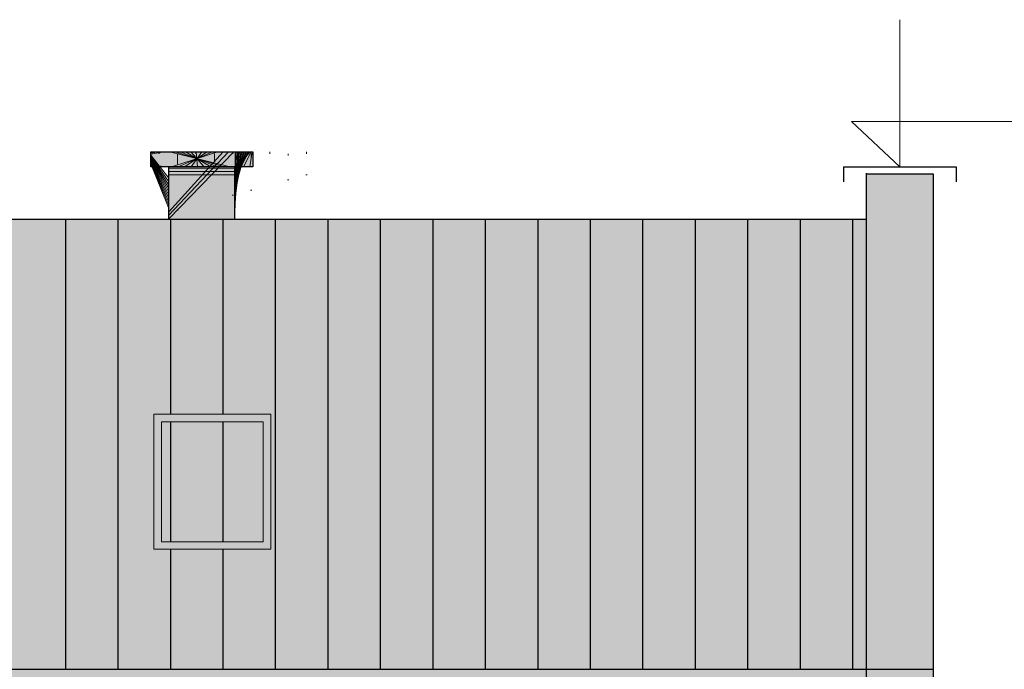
# Model space of a CAD drawing. Header units: millimetres. Extents: x 6197 to 108098, y 4257 to 29730.
# Tile 12 of 148: x 10426 to 11082, y 11977 to 12410. Entities that reach past the tile are written whole.
import ezdxf

# ---------------------------------------------------------------- set-up
doc = ezdxf.new("R2010")
doc.units = ezdxf.units.MM
doc.layers.add('&_opisy_100', color=51, linetype='Continuous', lineweight=20)
doc.styles.add('Romans', font='romans.shx', dxfattribs={"width": 0.75})
doc.styles.get("Standard").update_dxf_attribs({"font": 'arial.ttf'})

msp = doc.modelspace()

# ---------------------------------------------------------------- hatches: boundary and pattern name
at = {"lineweight": 20}
h = msp.add_hatch(color=1, dxfattribs=at)
h.set_gradient(color1=(205, 96, 50), color2=(205, 96, 50))
h.paths.add_polyline_path([(10525.18705400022, 12311.97812734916), (10525.18705400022, 12276.97812734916), (10569.18705400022, 12276.97812734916), (10569.18705400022, 12311.97812734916)])
h.paths.add_polyline_path([(10513.18705400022, 12321.97812734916), (10513.18705400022, 12311.97812734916), (10581.18705400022, 12311.97812734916), (10581.18705400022, 12321.97812722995), (10569.18705400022, 12321.97812722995)])
at = {"lineweight": 20, "true_color": 0x494851}
h = msp.add_hatch(dxfattribs=at)
h.set_pattern_fill('AR-BRSTD', color=251, scale=0.121, style=0)
h.set_pattern_definition([(0, (-1177847411.119674, -935720779.4263076), (0, 8.1967578), []), (90, (-1177847411.119674, -935720779.4263076), (-12.2936, 8.1967578), [8.1967578, -8.1967578])])
h.paths.add_polyline_path([(10569.18705400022, 12311.97812734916), (10525.18705400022, 12311.97812734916), (10525.18705400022, 12276.97812734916), (10569.18705400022, 12276.97812734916)])
h.paths.add_polyline_path([(10581.18705400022, 12321.97812722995), (10569.18705400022, 12321.97812722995), (10513.18705400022, 12321.97812734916), (10513.18705400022, 12311.97812734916), (10581.18705400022, 12311.97812734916)])
h = msp.add_hatch(color=256)
h.set_gradient(color1=(73, 72, 81), color2=(73, 72, 81))
h.paths.add_polyline_path([(7350.187054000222, 12306.97812734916), (7305.187054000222, 12306.97812734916), (7305.187054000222, 11976.97812734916), (7350.187054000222, 11976.97812734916)])
h.paths.add_polyline_path([(7385.187054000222, 12276.97812734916), (7350.187054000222, 12276.97812734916), (7350.187054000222, 11976.97812734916), (7385.187054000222, 11976.97812734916)])
h.paths.add_polyline_path([(7420.187054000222, 12276.97812734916), (7385.187054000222, 12276.97812734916), (7385.187054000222, 11976.97812734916), (7420.187054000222, 11976.97812734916)])
h.paths.add_polyline_path([(7455.187054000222, 12276.97812734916), (7420.187054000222, 12276.97812734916), (7420.187054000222, 11976.97812734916), (7455.187054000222, 11976.97812734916)])
h.paths.add_polyline_path([(7525.187054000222, 12276.97812734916), (7490.187054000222, 12276.97812734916), (7490.187054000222, 11976.97812734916), (7525.187054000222, 11976.97812734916)])
h.paths.add_polyline_path([(7490.187054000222, 12276.97812734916), (7455.187054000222, 12276.97812734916), (7455.187054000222, 11976.97812734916), (7490.187054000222, 11976.97812734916)])
h.paths.add_polyline_path([(7560.187054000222, 12276.97812734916), (7525.187054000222, 12276.97812734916), (7525.187054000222, 11976.97812734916), (7560.187054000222, 11976.97812734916)])
h.paths.add_polyline_path([(7595.187054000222, 12276.97812734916), (7560.187054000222, 12276.97812734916), (7560.187054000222, 11976.97812734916), (7595.187054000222, 11976.97812734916)])
h.paths.add_polyline_path([(7630.187054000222, 12276.97812734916), (7595.187054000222, 12276.97812734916), (7595.187054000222, 11976.97812734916), (7630.187054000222, 11976.97812734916)])
h.paths.add_polyline_path([(7665.187054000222, 12276.97812734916), (7630.187054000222, 12276.97812734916), (7630.187054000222, 11976.97812734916), (7665.187054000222, 11976.97812746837)])
h.paths.add_polyline_path([(7700.187054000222, 12276.97812734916), (7665.187054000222, 12276.97812734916), (7665.187054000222, 11976.97812746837), (7700.187054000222, 11976.97812746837)])
h.paths.add_polyline_path([(7735.187054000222, 12276.97812734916), (7700.187054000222, 12276.97812734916), (7700.187054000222, 11976.97812746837), (7735.187054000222, 11976.97812746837)])
h.paths.add_polyline_path([(7770.187054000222, 12276.97812734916), (7735.187054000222, 12276.97812734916), (7735.187054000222, 11976.97812746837), (7770.187054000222, 11976.97812746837)])
h.paths.add_polyline_path([(7805.187054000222, 12276.97812734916), (7770.187054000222, 12276.97812734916), (7770.187054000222, 11976.97812746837), (7805.187054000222, 11976.97812746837)])
h.paths.add_polyline_path([(7840.187054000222, 12276.97812734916), (7805.187054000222, 12276.97812734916), (7805.187054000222, 11976.97812746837), (7840.187054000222, 11976.97812746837)])
h.paths.add_polyline_path([(7875.187054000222, 12276.97812734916), (7840.187054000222, 12276.97812734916), (7840.187054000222, 11976.97812746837), (7875.187054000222, 11976.97812746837)])
h.paths.add_polyline_path([(7910.187054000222, 12276.97812734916), (7875.187054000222, 12276.97812734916), (7875.187054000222, 11976.97812746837), (7910.187054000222, 11976.97812746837)])
h.paths.add_polyline_path([(7945.187054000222, 12276.97812734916), (7910.187054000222, 12276.97812734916), (7910.187054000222, 11976.97812746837), (7945.187054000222, 11976.97812746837)])
h.paths.add_polyline_path([(7980.187054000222, 12276.97812734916), (7945.187054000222, 12276.97812734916), (7945.187054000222, 11976.97812746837), (7980.187054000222, 11976.97812746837)])
h.paths.add_polyline_path([(8015.187054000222, 12276.97812734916), (7980.187054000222, 12276.97812734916), (7980.187054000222, 11976.97812746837), (8015.187054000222, 11976.97812746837)])
h.paths.add_polyline_path([(8050.187054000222, 12276.97812734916), (8015.187054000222, 12276.97812734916), (8015.187054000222, 12081.97812734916), (8050.18705423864, 12081.97812734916)], flags=17)
h.paths.add_polyline_path([(8085.187054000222, 12276.97812734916), (8050.187054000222, 12276.97812734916), (8050.18705423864, 12081.97812734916), (8085.18705423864, 12081.97812734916)], flags=17)
h.paths.add_polyline_path([(8120.187054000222, 12276.97812734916), (8085.187054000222, 12276.97812734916), (8085.18705423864, 12081.97812734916), (8120.18705423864, 12081.97812734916)], flags=17)
h.paths.add_polyline_path([(8155.187054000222, 12276.97812734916), (8120.187054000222, 12276.97812734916), (8120.18705423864, 12081.97812734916), (8155.18705423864, 12081.97812734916)], flags=17)
h.paths.add_polyline_path([(8190.187054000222, 12276.97812734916), (8155.187054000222, 12276.97812734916), (8155.18705423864, 12081.97812734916), (8190.18705423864, 12081.97812734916)], flags=17)
h.paths.add_polyline_path([(8225.187054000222, 12276.97812734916), (8190.187054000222, 12276.97812734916), (8190.18705423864, 12081.97812734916), (8225.18705423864, 12081.97812734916)], flags=17)
h.paths.add_polyline_path([(8260.187054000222, 12276.97812734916), (8225.187054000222, 12276.97812734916), (8225.18705423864, 12081.97812734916), (8260.18705423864, 12081.97812734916)], flags=17)
h.paths.add_polyline_path([(8295.187054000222, 12276.97812734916), (8260.187054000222, 12276.97812734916), (8260.18705423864, 12081.97812734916), (8295.18705423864, 12081.97812734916)], flags=17)
h.paths.add_polyline_path([(8330.187054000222, 12276.97812734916), (8295.187054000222, 12276.97812734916), (8295.18705423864, 12081.97812734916), (8330.18705423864, 12081.97812734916)], flags=17)
h.paths.add_polyline_path([(8365.187054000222, 12276.97812734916), (8330.187054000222, 12276.97812734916), (8330.18705423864, 12081.97812734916), (8365.18705423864, 12081.97812734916)], flags=17)
h.paths.add_polyline_path([(8400.187054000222, 12276.97812734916), (8365.187054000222, 12276.97812734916), (8365.18705423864, 12081.97812734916), (8400.18705423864, 12081.97812734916)], flags=17)
h.paths.add_polyline_path([(8435.187054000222, 12276.97812734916), (8400.187054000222, 12276.97812734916), (8400.18705423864, 12081.97812734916), (8435.18705423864, 12081.97812734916)], flags=17)
h.paths.add_polyline_path([(8470.187054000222, 12276.97812734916), (8435.187054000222, 12276.97812734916), (8435.18705423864, 12081.97812734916), (8470.187054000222, 12081.97812734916)], flags=17)
h.paths.add_polyline_path([(8505.187054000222, 12276.97812734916), (8470.187054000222, 12276.97812734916), (8470.187054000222, 12081.97812734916), (8015.187054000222, 12081.97812734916), (8015.187054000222, 11976.97812746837), (8020.187054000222, 11976.97812746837), (8020.187054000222, 12076.97812734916), (8470.187054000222, 12076.97812734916), (8470.187054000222, 11976.97812746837), (8505.187054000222, 11976.97812746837)])
h.paths.add_polyline_path([(8540.187054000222, 12276.87434111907), (8505.187054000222, 12276.87434111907), (8505.187054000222, 11976.97812746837), (8540.187054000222, 11976.97812746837)])
h.paths.add_polyline_path([(8575.187054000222, 12276.97812734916), (8540.187054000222, 12277.02377890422), (8540.187054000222, 11976.97812746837), (8575.187054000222, 11976.97812746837)])
h.paths.add_polyline_path([(8610.181326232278, 12276.97370671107), (8575.187054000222, 12276.97812734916), (8575.187054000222, 11976.97812746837), (8610.187054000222, 11976.97812746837)])
h.paths.add_polyline_path([(8645.187054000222, 12276.97812734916), (8610.204533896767, 12277.00032996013), (8610.187054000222, 11976.97812746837), (8645.187054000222, 11976.97812746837)])
h.paths.add_polyline_path([(8680.187054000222, 12276.97812734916), (8645.187054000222, 12276.97812734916), (8645.187054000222, 11976.97812746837), (8680.187054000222, 11976.97812746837)])
h.paths.add_polyline_path([(8715.187054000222, 12276.97812734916), (8680.187054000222, 12276.97812734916), (8680.187054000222, 11976.97812746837), (8715.187054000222, 11976.97812746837)])
h.paths.add_polyline_path([(8750.187054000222, 12276.97812734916), (8715.187054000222, 12276.97812734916), (8715.187054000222, 11976.97812746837), (8750.187054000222, 11976.97812746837)])
h.paths.add_polyline_path([(8785.187054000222, 12276.97812734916), (8750.187054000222, 12276.97812734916), (8750.187054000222, 11976.97812746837), (8785.187054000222, 11976.97812746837)])
h.paths.add_polyline_path([(8820.187054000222, 12276.97812734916), (8785.187054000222, 12276.97812734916), (8785.187054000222, 11976.97812746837), (8820.187054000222, 11976.97812746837)])
h.paths.add_polyline_path([(8855.187054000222, 12276.97812734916), (8820.187054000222, 12276.97812734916), (8820.187054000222, 11976.97812746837), (8855.187054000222, 11976.97812746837)])
h.paths.add_polyline_path([(8890.187054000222, 12276.97812734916), (8855.187054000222, 12276.97812734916), (8855.187054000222, 11976.97812746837), (8890.187054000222, 11976.97812746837)])
h.paths.add_polyline_path([(8925.187054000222, 12276.97812734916), (8890.187054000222, 12276.97812734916), (8890.187054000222, 11976.97812746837), (8925.187054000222, 11976.97812746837)])
h.paths.add_polyline_path([(8960.187054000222, 12276.97812734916), (8925.187054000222, 12276.97812734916), (8925.187054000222, 11976.97812746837), (8960.187054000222, 11976.97812746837)])
h.paths.add_polyline_path([(8995.187054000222, 12276.97812734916), (8960.187054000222, 12276.97812734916), (8960.187054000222, 11976.97812746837), (8995.187054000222, 11976.97812746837)])
h.paths.add_polyline_path([(9030.187054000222, 12276.97812734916), (8995.187054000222, 12276.97812734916), (8995.187054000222, 11976.97812746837), (9030.187054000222, 11976.97812746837)])
h.paths.add_polyline_path([(9065.187054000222, 12276.97812734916), (9030.187054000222, 12276.97812734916), (9030.187054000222, 11976.97812746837), (9065.187054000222, 11976.97812746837)])
h.paths.add_polyline_path([(9106.187054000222, 12276.97812734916), (9065.187054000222, 12276.97812734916), (9065.187054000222, 11976.97812746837), (9106.187054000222, 11976.97812746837)])
h.paths.add_polyline_path([(9151.187054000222, 12306.97812734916), (9106.187054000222, 12306.97812734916), (9106.187054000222, 11976.97812746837), (9151.187054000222, 11976.97812746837)])
h.paths.add_polyline_path([(9196.187054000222, 12306.97812734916), (9151.187054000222, 12306.97812734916), (9151.187054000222, 12226.97812734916), (9151.187054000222, 11976.97812746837), (9196.187054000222, 11976.97812746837)])
h.paths.add_polyline_path([(9231.187054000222, 12276.97812722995), (9196.187054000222, 12276.97812722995), (9196.187054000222, 11976.97812746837), (9231.187054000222, 11976.97812746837)])
h.paths.add_polyline_path([(9266.187054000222, 12276.97812722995), (9231.187054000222, 12276.97812722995), (9231.187054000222, 11976.97812746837), (9266.187054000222, 11976.97812746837)])
h.paths.add_polyline_path([(9301.187054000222, 12276.97812722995), (9266.187054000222, 12276.97812722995), (9266.187054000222, 11976.97812746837), (9301.187054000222, 11976.97812746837)])
h.paths.add_polyline_path([(9336.187054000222, 12276.97812722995), (9301.187054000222, 12276.97812722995), (9301.187054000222, 11976.97812746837), (9336.187054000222, 11976.97812746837)])
h.paths.add_polyline_path([(9371.18705423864, 12276.97812722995), (9336.187054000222, 12276.97812722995), (9336.187054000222, 11976.97812746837), (9371.18705423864, 11976.97812746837)])
h.paths.add_polyline_path([(9406.18705423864, 12276.97812722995), (9371.18705423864, 12276.97812722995), (9371.18705423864, 11976.97812746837), (9406.18705423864, 11976.97812746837)])
h.paths.add_polyline_path([(9441.18705423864, 12276.97812722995), (9406.18705423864, 12276.97812722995), (9406.18705423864, 11976.97812746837), (9441.18705423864, 11976.97812746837)])
h.paths.add_polyline_path([(9476.18705423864, 12276.97812722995), (9441.18705423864, 12276.97812722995), (9441.18705423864, 11976.97812746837), (9476.18705423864, 11976.97812746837)])
h.paths.add_polyline_path([(9511.18705423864, 12276.97812722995), (9476.18705423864, 12276.97812722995), (9476.18705423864, 11976.97812746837), (9511.18705423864, 11976.97812746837)])
h.paths.add_polyline_path([(9546.18705423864, 12276.97812722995), (9511.18705423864, 12276.97812722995), (9511.18705423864, 11976.97812746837), (9546.18705423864, 11976.97812746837)])
h.paths.add_polyline_path([(9581.18705423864, 12276.97812722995), (9546.18705423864, 12276.97812722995), (9546.18705423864, 11976.97812746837), (9581.18705423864, 11976.97812746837)])
h.paths.add_polyline_path([(9616.18705423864, 12276.97812722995), (9581.18705423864, 12276.97812722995), (9581.18705423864, 11976.97812746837), (9616.18705423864, 11976.97812746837)])
h.paths.add_polyline_path([(9651.18705423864, 12276.97812722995), (9616.18705423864, 12276.97812722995), (9616.18705423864, 11976.97812746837), (9651.18705423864, 11976.97812746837)])
h.paths.add_polyline_path([(9686.18705423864, 12276.97812722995), (9651.18705423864, 12276.97812722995), (9651.18705423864, 11976.97812746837), (9686.18705423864, 11976.97812746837)])
h.paths.add_polyline_path([(9721.18705423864, 12276.97812722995), (9686.18705423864, 12276.97812722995), (9686.18705423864, 11976.97812746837), (9721.18705423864, 11976.97812746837)])
h.paths.add_polyline_path([(9756.18705423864, 12276.97812722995), (9721.18705423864, 12276.97812722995), (9721.18705423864, 11976.97812746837), (9756.18705423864, 11976.97812746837)])
h.paths.add_polyline_path([(9791.18705423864, 12276.97812722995), (9756.18705423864, 12276.97812722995), (9756.18705423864, 11976.97812746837), (9791.18705423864, 11976.97812746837)])
h.paths.add_polyline_path([(9826.18705423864, 12276.97812722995), (9791.18705423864, 12276.97812722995), (9791.18705423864, 11976.97812746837), (9826.18705423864, 11976.97812746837)])
h.paths.add_polyline_path([(9861.18705423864, 12276.97812722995), (9826.18705423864, 12276.97812722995), (9826.18705423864, 11976.97812746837), (9861.18705423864, 11976.97812746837)])
h.paths.add_polyline_path([(9896.18705423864, 12276.97812722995), (9861.18705423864, 12277.01540743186), (9861.18705423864, 12081.97812734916), (9896.18705423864, 12081.97812734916)])
h.paths.add_polyline_path([(9931.18705423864, 12276.97812722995), (9896.18705423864, 12276.97812722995), (9896.18705423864, 12081.97812734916), (9931.18705423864, 12081.97812734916)], flags=17)
h.paths.add_polyline_path([(9966.18705423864, 12276.97812722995), (9931.18705423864, 12276.97812722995), (9931.18705423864, 12081.97812734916), (9966.18705423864, 12081.97812734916)], flags=17)
h.paths.add_polyline_path([(10001.18705423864, 12276.97812722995), (9966.18705423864, 12276.97812722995), (9966.18705423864, 12081.97812734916), (10001.18705423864, 12081.97812734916)], flags=17)
h.paths.add_polyline_path([(10036.18705423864, 12276.97812722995), (10001.18705423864, 12276.97812722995), (10001.18705423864, 12081.97812734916), (10036.18705423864, 12081.97812734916)], flags=17)
h.paths.add_polyline_path([(10071.18705423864, 12276.97812722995), (10036.18705423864, 12276.97812722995), (10036.18705423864, 12081.97812734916), (10071.18705423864, 12081.97812734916)], flags=17)
h.paths.add_polyline_path([(10106.18705423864, 12276.97812734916), (10071.18705423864, 12276.97812722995), (10071.18705423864, 12081.97812734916), (10106.18705423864, 12081.97812734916)], flags=17)
h.paths.add_polyline_path([(10141.18705423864, 12276.97812734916), (10106.18705423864, 12276.97812734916), (10106.18705423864, 12081.97812734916), (10141.18705423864, 12081.97812734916)], flags=17)
h.paths.add_polyline_path([(10176.18705423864, 12276.97812734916), (10141.18705423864, 12276.97812734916), (10141.18705423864, 12081.97812734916), (10176.18705447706, 12081.97812734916)], flags=17)
h.paths.add_polyline_path([(10211.18705423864, 12276.97812711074), (10176.18705423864, 12276.97812734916), (10176.18705447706, 12081.97812734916), (10211.18705423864, 12081.97812734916)], flags=17)
h.paths.add_polyline_path([(10246.18705423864, 12276.97812711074), (10211.18705423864, 12276.97812711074), (10211.18705423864, 12081.97812734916), (10246.18705447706, 12081.97812734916)], flags=17)
h.paths.add_polyline_path([(10281.18705423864, 12276.97812711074), (10246.18705423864, 12276.97812711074), (10246.18705447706, 12081.97812734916), (10281.18705423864, 12081.97812734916)], flags=17)
h.paths.add_polyline_path([(10316.18705423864, 12276.97812711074), (10281.18705423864, 12276.97812711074), (10281.18705423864, 12081.97812734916), (10316.18705447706, 12081.97812734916)], flags=17)
h.paths.add_polyline_path([(10351.18705423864, 12276.97812734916), (10316.18705423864, 12276.97812711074), (10316.18705447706, 12081.97812734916), (9861.18705423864, 12081.97812734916), (9861.18705423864, 11976.97812746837), (9868.187054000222, 11976.97812746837), (9868.187054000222, 12076.97812734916), (10318.18705400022, 12076.97812734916), (10318.18705400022, 11976.97812746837), (10351.18705423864, 11976.97812746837)])
h.paths.add_polyline_path([(10386.18705423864, 12276.97812746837), (10351.18705423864, 12276.97812734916), (10351.18705423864, 11976.97812746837), (10386.18705423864, 11976.97812746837)])
h.paths.add_polyline_path([(10421.18705423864, 12276.97812746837), (10386.18705423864, 12276.97812746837), (10386.18705423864, 11976.97812746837), (10421.18705423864, 11976.97812746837)])
h.paths.add_polyline_path([(10456.18705423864, 12276.97812746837), (10421.18705423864, 12276.97812746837), (10421.18705423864, 11976.97812746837), (10456.18705423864, 11976.97812746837)])
h.paths.add_polyline_path([(10491.18705423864, 12276.97812746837), (10456.18705423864, 12276.97812746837), (10456.18705423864, 11976.97812746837), (10491.18705423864, 11976.97812746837)])
h.paths.add_polyline_path([(10526.18705423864, 12276.97812746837), (10491.18705423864, 12276.97812746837), (10491.18705423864, 11976.97812746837), (10526.18705423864, 11976.97812746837)])
h.paths.add_polyline_path([(10561.18705423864, 12276.97812746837), (10526.18705423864, 12276.97812746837), (10526.18705423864, 11976.97812746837), (10561.18705423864, 11976.97812746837)])
h.paths.add_polyline_path([(10596.18705423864, 12276.97812746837), (10561.18705423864, 12276.97812746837), (10561.18705423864, 11976.97812746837), (10596.18705423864, 11976.97812746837)])
h.paths.add_polyline_path([(10631.18705423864, 12276.97812746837), (10596.18705423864, 12276.97812746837), (10596.18705423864, 11976.97812746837), (10631.18705423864, 11976.97812746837)])
h.paths.add_polyline_path([(10666.18705423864, 12276.97812746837), (10631.18705423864, 12276.97812746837), (10631.18705423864, 11976.97812746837), (10666.18705423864, 11976.97812746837)])
h.paths.add_polyline_path([(10701.18705423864, 12276.97812746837), (10666.18705423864, 12276.97812746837), (10666.18705423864, 11976.97812746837), (10701.18705423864, 11976.97812734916)])
h.paths.add_polyline_path([(10736.18705423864, 12276.97812746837), (10701.18705423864, 12276.97812746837), (10701.18705423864, 11976.97812734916), (10736.18705423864, 11976.97812734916)])
h.paths.add_polyline_path([(10771.18705423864, 12276.97812746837), (10736.18705423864, 12276.97812746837), (10736.18705423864, 11976.97812734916), (10771.18705423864, 11976.97812734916)])
h.paths.add_polyline_path([(10806.18705447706, 12276.97812746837), (10771.18705423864, 12276.97812746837), (10771.18705423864, 11976.97812734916), (10806.18705447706, 11976.97812734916)])
h.paths.add_polyline_path([(10841.18705447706, 12276.97812746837), (10806.18705447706, 12276.97812746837), (10806.18705447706, 11976.97812734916), (10841.18705447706, 11976.97812734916)])
h.paths.add_polyline_path([(10876.18705447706, 12276.97812746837), (10841.18705447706, 12276.97812746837), (10841.18705447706, 11976.97812734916), (10876.18705447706, 11976.97812734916)])
h.paths.add_polyline_path([(10911.18705447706, 12276.97812746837), (10876.18705447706, 12276.97812746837), (10876.18705447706, 11976.97812734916), (10911.18705447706, 11976.97812734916)])
h.paths.add_polyline_path([(10981.18705447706, 12276.97812746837), (10946.18705447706, 12276.97812746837), (10946.18705447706, 11976.97812734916), (10981.18705447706, 11976.97812734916)])
h.paths.add_polyline_path([(10946.18705447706, 12276.97812746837), (10911.18705447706, 12276.97812746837), (10911.18705447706, 11976.97812734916), (10946.18705447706, 11976.97812734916)])
h.paths.add_polyline_path([(10990.18705400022, 12276.97812734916), (10981.18705447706, 12276.97812746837), (10981.18705447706, 11976.97812734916), (10990.18705400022, 11976.97812734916), (10990.18705400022, 11976.97812746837)])
h.paths.add_polyline_path([(11035.18705400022, 12306.97812734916), (10990.18705400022, 12306.97812734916), (10990.18705400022, 11976.97812734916), (11035.18705400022, 11976.97812734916)])
at = {"lineweight": 0}
h = msp.add_hatch(color=250, dxfattribs=at)
h.set_gradient(color1=(127, 223, 255), color2=(234, 234, 230), tint=1)
h.paths.add_polyline_path([(10520.18705400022, 12141.97812722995), (10520.18705400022, 12061.97812734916), (10588.18705400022, 12061.97812734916), (10588.18705400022, 12141.97812734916)])
h = msp.add_hatch(color=256)
h.set_gradient(color1=(255, 255, 255), color2=(234, 234, 230))
h.paths.add_polyline_path([(7368.408655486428, 11964.97812734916), (7350.187054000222, 11964.97812734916), (7350.187054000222, 11976.97812734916), (7305.187054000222, 11976.97812734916), (7305.187054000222, 11631.97812734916), (7368.408655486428, 11631.97812734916)])
h.paths.add_polyline_path([(7425.187054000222, 11886.97812734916), (7425.187054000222, 11964.97812734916), (7380.408655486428, 11964.97812734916), (7380.408655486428, 11631.97812734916), (7425.187053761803, 11631.97812734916), (7425.187053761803, 11686.97812746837)])
h.paths.add_polyline_path([(8020.187054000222, 11964.97812734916), (7515.187054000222, 11964.97812734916), (7515.187054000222, 11886.97812734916), (7515.187054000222, 11686.97812734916), (7515.187053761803, 11631.97812734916), (8020.187054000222, 11631.97812746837), (8020.187054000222, 11686.97812734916), (7930.187054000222, 11686.97812734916), (7930.187054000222, 11886.97812734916), (8020.187054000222, 11886.97812734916)])
h.paths.add_polyline_path([(7575.187054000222, 11886.97812734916), (7665.187054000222, 11886.97812734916), (7780.187054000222, 11886.97812734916), (7870.187054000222, 11886.97812734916), (7870.187054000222, 11686.97812734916), (7780.187054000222, 11686.97812734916), (7665.187054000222, 11687.05812727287), (7665.187054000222, 11686.97812734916), (7575.187054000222, 11686.97812734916)], flags=16)
h.paths.add_polyline_path([(7580.187054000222, 11791.97812734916), (7660.187054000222, 11791.97812734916), (7660.187054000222, 11791.97812746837)], flags=0)
h.paths.add_polyline_path([(7660.187054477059, 11691.97812722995), (7660.187054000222, 11691.97812734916), (7580.187054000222, 11691.97812722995), (7580.18705423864, 11691.97812711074)], flags=0)
h.paths.add_polyline_path([(7785.187054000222, 11791.97812734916), (7865.187054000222, 11791.97812734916), (7865.187054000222, 11791.97812746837)], flags=0)
h.paths.add_polyline_path([(7865.187054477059, 11691.97812722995), (7865.187054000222, 11691.97812734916), (7785.187054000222, 11691.97812722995), (7785.18705423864, 11691.97812711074)], flags=0)
h.paths.add_polyline_path([(8975.187054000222, 11964.97812722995), (8470.187054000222, 11964.97812734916), (8470.187054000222, 11886.97812734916), (8560.187054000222, 11886.97812734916), (8560.187054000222, 11686.97812734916), (8470.187054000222, 11686.97812734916), (8470.187054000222, 11631.97812734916), (8975.187053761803, 11631.97812734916), (8975.187053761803, 11686.97812746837), (8975.187054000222, 11886.97812734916)])
h.paths.add_polyline_path([(8710.187054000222, 11886.97812734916), (8825.187054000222, 11886.97812734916), (8915.187054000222, 11886.97812734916), (8915.187054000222, 11686.97812734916), (8825.187054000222, 11686.97812734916), (8710.187054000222, 11687.05812727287), (8710.187054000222, 11686.97812734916), (8620.187054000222, 11686.97812734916), (8620.187054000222, 11886.97812734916)], flags=16)
h.paths.add_polyline_path([(8705.18705423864, 11791.97812734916), (8705.187054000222, 11791.97812734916), (8625.187054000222, 11791.97812746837), (8625.18705423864, 11791.97812734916)], flags=0)
h.paths.add_polyline_path([(8710.187054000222, 11693.05812727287), (8825.187054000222, 11693.05812727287)], flags=0)
h.paths.add_polyline_path([(8705.18705423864, 11691.97812722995), (8705.187054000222, 11691.97812722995), (8625.187054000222, 11691.97812734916)], flags=0)
h.paths.add_polyline_path([(8830.18705423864, 11791.97812734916), (8910.18705423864, 11791.97812734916), (8910.187054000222, 11791.97812734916), (8830.187054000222, 11791.97812746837)], flags=0)
h.paths.add_polyline_path([(8910.18705423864, 11691.97812722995), (8910.187054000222, 11691.97812722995), (8830.187054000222, 11691.97812734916)], flags=0)
h.paths.add_polyline_path([(9151.187054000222, 11976.97812746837), (9106.187054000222, 11976.97812746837), (9106.187054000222, 11964.97812722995), (9065.187054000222, 11964.97812722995), (9065.187054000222, 11886.97812734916), (9065.187054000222, 11686.97812734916), (9065.187053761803, 11631.97812734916), (9151.187054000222, 11631.97812734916)])
h.paths.add_polyline_path([(9214.408655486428, 11964.97812711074), (9196.187054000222, 11964.97812711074), (9196.187054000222, 11976.97812746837), (9151.187054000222, 11976.97812746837), (9151.187054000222, 11631.97812734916), (9214.408655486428, 11631.97812722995)])
h.paths.add_polyline_path([(9271.187054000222, 11886.97812734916), (9271.187054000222, 11964.97812711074), (9226.408655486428, 11964.97812711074), (9226.408655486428, 11631.97812722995), (9271.187053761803, 11631.97812722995), (9271.187053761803, 11686.97812746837)])
h.paths.add_polyline_path([(9868.187054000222, 11964.97812711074), (9361.187054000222, 11964.97812711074), (9361.187054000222, 11886.97812734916), (9361.187054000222, 11686.97812734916), (9361.187053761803, 11631.97812722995), (9868.187054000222, 11631.97812734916), (9868.187054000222, 11686.97812734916), (9778.187054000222, 11686.97812734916), (9778.187054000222, 11886.97812734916), (9868.187054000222, 11886.97812734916)])
h.paths.add_polyline_path([(9511.187054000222, 11886.97812734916), (9628.187054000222, 11886.97812734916), (9718.187054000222, 11886.97812734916), (9718.187054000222, 11686.97812734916), (9628.187054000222, 11686.97812734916), (9511.187054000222, 11687.05812727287), (9511.187054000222, 11686.97812734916), (9421.187054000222, 11686.97812734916), (9421.187054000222, 11886.97812734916)], flags=16)
h.paths.add_polyline_path([(9506.187054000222, 11791.97812734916), (9506.187054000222, 11791.97812746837), (9426.187054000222, 11791.97812734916)], flags=0)
h.paths.add_polyline_path([(9506.187054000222, 11691.97812734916), (9426.187054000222, 11691.97812722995), (9426.187053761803, 11691.97812722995)], flags=0)
h.paths.add_polyline_path([(9633.187054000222, 11791.97812734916), (9713.187054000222, 11791.97812734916), (9713.187054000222, 11791.97812746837)], flags=0)
h.paths.add_polyline_path([(9713.187054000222, 11691.97812734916), (9633.187054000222, 11691.97812722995), (9633.187053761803, 11691.97812722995)], flags=0)
h.paths.add_polyline_path([(10825.18705400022, 11964.97812746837), (10318.18705400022, 11964.97812734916), (10318.18705400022, 11886.97812734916), (10408.18705400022, 11886.97812734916), (10408.18705400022, 11686.97812734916), (10318.18705400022, 11686.97812734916), (10318.18705400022, 11631.97812734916), (10825.1870537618, 11631.97812722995), (10825.1870537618, 11686.97812746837), (10825.18705400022, 11886.97812734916)])
h.paths.add_polyline_path([(10468.18705400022, 11886.97812734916), (10558.18705400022, 11886.97812734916), (10675.18705400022, 11886.97812734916), (10765.18705400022, 11886.97812734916), (10765.18705400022, 11686.97812734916), (10675.18705400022, 11686.97812734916), (10558.18705400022, 11687.05812727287), (10558.18705400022, 11686.97812734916), (10468.18705400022, 11686.97812734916)], flags=16)
h.paths.add_polyline_path([(10473.18705423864, 11791.97812734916), (10553.18705423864, 11791.97812734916), (10553.18705400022, 11791.97812734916), (10473.18705400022, 11791.97812746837)], flags=0)
h.paths.add_polyline_path([(10558.18705400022, 11693.05812727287), (10675.18705400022, 11693.05812727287)], flags=0)
h.paths.add_polyline_path([(10473.18705400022, 11691.97812734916), (10553.18705423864, 11691.97812722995), (10553.18705400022, 11691.97812722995)], flags=0)
h.paths.add_polyline_path([(10680.18705423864, 11791.97812734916), (10760.18705423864, 11791.97812734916), (10760.18705400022, 11791.97812734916), (10680.18705400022, 11791.97812746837)], flags=0)
h.paths.add_polyline_path([(10760.18705423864, 11691.97812722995), (10760.18705400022, 11691.97812722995), (10680.18705400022, 11691.97812734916)], flags=0)
h.paths.add_polyline_path([(10959.96545251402, 11964.97812746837), (10915.18705400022, 11964.97812746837), (10915.18705400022, 11886.97812734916), (10915.18705400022, 11686.97812734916), (10915.1870537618, 11631.97812722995), (10959.96545251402, 11631.97812722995)])
h.paths.add_polyline_path([(11035.18705400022, 11976.97812734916), (10990.18705400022, 11976.97812734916), (10990.18705400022, 11964.97812746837), (10971.96545251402, 11964.97812746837), (10971.96545251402, 11884.97812711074), (10971.96545251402, 11631.97812722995), (11035.18705400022, 11631.97812734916)])
h = msp.add_hatch(color=256)
h.set_gradient(color1=(73, 72, 81), color2=(73, 72, 81))
h.paths.add_polyline_path([(9276.187054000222, 11976.97812746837), (9196.187054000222, 11976.97812746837), (9196.187054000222, 11964.97812711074), (9276.187054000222, 11964.97812711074)])
h.paths.add_polyline_path([(9356.187054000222, 11976.97812746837), (9276.187054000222, 11976.97812746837), (9276.187054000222, 11964.97812711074), (9356.187054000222, 11964.97812711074)])
h.paths.add_polyline_path([(9436.187054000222, 11976.97812746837), (9356.187054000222, 11976.97812746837), (9356.187054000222, 11964.97812711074), (9436.187054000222, 11964.97812711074)])
h.paths.add_polyline_path([(9516.187054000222, 11976.97812746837), (9436.187054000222, 11976.97812746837), (9436.187054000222, 11964.97812711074), (9516.187054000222, 11964.97812711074)])
h.paths.add_polyline_path([(9596.187054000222, 11976.97812746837), (9516.187054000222, 11976.97812746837), (9516.187054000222, 11964.97812711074), (9596.187054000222, 11964.97812711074)])
h.paths.add_polyline_path([(9676.187054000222, 11976.97812746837), (9596.187054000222, 11976.97812746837), (9596.187054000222, 11964.97812711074), (9676.187054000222, 11964.97812711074)])
h.paths.add_polyline_path([(9756.187054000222, 11976.97812746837), (9676.187054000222, 11976.97812746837), (9676.187054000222, 11964.97812711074), (9756.187054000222, 11964.97812711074)])
h.paths.add_polyline_path([(9836.187054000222, 11976.97812746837), (9756.187054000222, 11976.97812746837), (9756.187054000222, 11964.97812711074), (9836.187054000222, 11964.97812711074)])
h.paths.add_polyline_path([(9868.187054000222, 11976.97812746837), (9836.187054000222, 11976.97812746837), (9836.187054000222, 11964.97812711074), (9868.187054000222, 11964.97812711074)])
h.paths.add_polyline_path([(10350.18705400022, 11976.97812746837), (10318.18705400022, 11976.97812746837), (10318.18705400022, 11964.97812734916), (10350.18705400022, 11964.97812734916)])
h.paths.add_polyline_path([(10430.18705400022, 11976.97812746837), (10350.18705400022, 11976.97812746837), (10350.18705400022, 11964.97812734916), (10430.18705400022, 11964.97812734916)])
h.paths.add_polyline_path([(10510.18705400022, 11976.97812746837), (10430.18705400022, 11976.97812746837), (10430.18705400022, 11964.97812734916), (10510.18705400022, 11964.97812734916)])
h.paths.add_polyline_path([(10590.18705400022, 11976.97812746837), (10510.18705400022, 11976.97812746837), (10510.18705400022, 11964.97812734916), (10590.18705400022, 11964.97812734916)])
h.paths.add_polyline_path([(10670.18705400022, 11976.97812746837), (10590.18705400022, 11976.97812746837), (10590.18705400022, 11964.97812734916), (10670.18705400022, 11964.97812746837)])
h.paths.add_polyline_path([(10750.18705400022, 11976.97812734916), (10670.18705400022, 11976.97812746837), (10670.18705400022, 11964.97812746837), (10750.18705400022, 11964.97812746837)])
h.paths.add_polyline_path([(10830.18705400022, 11976.97812734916), (10750.18705400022, 11976.97812734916), (10750.18705400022, 11964.97812746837), (10830.18705400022, 11964.97812746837)])
h.paths.add_polyline_path([(10910.18705400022, 11976.97812734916), (10830.18705400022, 11976.97812734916), (10830.18705400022, 11964.97812746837), (10910.18705400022, 11964.97812746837)])
h.paths.add_polyline_path([(10990.18705400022, 11976.97812734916), (10910.18705400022, 11976.97812734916), (10910.18705400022, 11964.97812746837), (10990.18705400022, 11964.97812746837)])

# ---------------------------------------------------------------- linework, layer by layer
at = {"layer": '&_opisy_100', "color": 0}
msp.add_lwpolyline([(11012.68705400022, 12409.97195993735), (11012.68705400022, 12311.97812734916), (10980.56076463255, 12342.04432188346), (11130.30257066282, 12342.04432188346)], dxfattribs=at)
at = {"lineweight": 30}
for p, q in [((10513.18705400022, 12311.97812734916), (10513.18705400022, 12321.97812734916)), ((10513.18705400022, 12321.97812734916), (10569.18705400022, 12321.97812722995)), ((10569.18705400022, 12321.97812722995), (10581.18705400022, 12321.97812722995)), ((10581.18705400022, 12321.97812722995), (10581.18705400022, 12311.97812734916)), ((10581.18705400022, 12311.97812734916), (10513.18705400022, 12311.97812734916)), ((10525.18705400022, 12276.97812734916), (10525.18705400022, 12311.97812734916)), ((10569.18705400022, 12276.97812734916), (10569.18705400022, 12311.97812734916)), ((10975.18705400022, 12311.97812734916), (11050.18705400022, 12311.97812734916)), ((10975.18705400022, 12311.97812734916), (10975.18705400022, 12301.97812734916)), ((10990.18705400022, 12307.61033629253), (10990.18705400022, 11976.97812734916)), ((11035.18705400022, 12306.97812734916), (10990.18705400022, 12306.97812734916)), ((11035.18705400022, 11596.97812734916), (11035.18705400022, 12306.97812734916)), ((11050.18705400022, 12311.97812734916), (11050.18705400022, 12301.97812734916)), ((9196.187054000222, 12276.97812722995), (10990.18705400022, 12276.97812734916)), ((10318.18705400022, 11976.97812746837), (11035.18705400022, 11976.97812734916))]:
    msp.add_line(p, q, dxfattribs=at)
for p, q in [((10456.18705423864, 12276.97812734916), (10456.18705423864, 11976.97812746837)), ((10491.18705423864, 12276.97812734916), (10491.18705423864, 11976.97812746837)), ((10526.18705423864, 12276.97812734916), (10526.18705423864, 12146.97812734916)), ((10561.18705423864, 12276.97812734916), (10561.18705423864, 12146.97812734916)), ((10596.18705423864, 12276.97812734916), (10596.18705423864, 11976.97812746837)), ((10631.18705423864, 12276.97812734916), (10631.18705423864, 11976.97812746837)), ((10666.18705423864, 12276.97812734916), (10666.18705423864, 11976.97812746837)), ((10701.18705423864, 12276.97812734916), (10701.18705423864, 11976.97812746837)), ((10736.18705423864, 12276.97812734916), (10736.18705423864, 11976.97812746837)), ((10771.18705423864, 12276.97812734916), (10771.18705423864, 11976.97812746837)), ((10806.18705447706, 12276.97812734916), (10806.18705447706, 11976.97812746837)), ((10841.18705447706, 12276.97812734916), (10841.18705447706, 11976.97812746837)), ((10876.18705447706, 12276.97812734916), (10876.18705447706, 11976.97812746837)), ((10911.18705447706, 12276.97812734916), (10911.18705447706, 11976.97812746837)), ((10946.18705447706, 12276.97812734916), (10946.18705447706, 11976.97812746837)), ((10981.18705447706, 12276.97812734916), (10981.18705447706, 11976.97812746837)), ((10526.18705447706, 12141.97812734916), (10526.18705447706, 12061.97812734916)), ((10561.18705447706, 12141.97812734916), (10561.18705447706, 12061.97812734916)), ((10526.18705447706, 12056.97812734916), (10526.18705423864, 11976.97812746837)), ((10561.18705447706, 12056.97812734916), (10561.18705423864, 11976.97812746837)), ((10990.18705400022, 11976.97812734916), (10990.18705400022, 11964.97812746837)), ((10990.18705400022, 11976.97812746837), (10990.18705400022, 11964.97812722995))]:
    msp.add_line(p, q)
at = {"color": 250, "lineweight": 0}
for p, q in [((10515.18705400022, 12146.97812734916), (10593.18705400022, 12146.97812734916)), ((10515.18705400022, 12056.97812734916), (10515.18705400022, 12146.97812734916)), ((10593.18705400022, 12146.97812734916), (10593.18705400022, 12056.97812734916)), ((10520.18705400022, 12061.97812734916), (10520.18705400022, 12141.97812734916)), ((10520.18705400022, 12141.97812734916), (10588.18705400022, 12141.97812734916)), ((10588.18705400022, 12141.97812734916), (10588.18705400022, 12061.97812734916)), ((10588.18705400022, 12061.97812734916), (10520.18705400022, 12061.97812734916)), ((10593.18705400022, 12056.97812734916), (10515.18705400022, 12056.97812734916))]:
    msp.add_line(p, q, dxfattribs=at)

# ---------------------------------------------------------------- texts
at = {"layer": '&_opisy_100', "color": 0, "char_height": 30, "width": 841.2765625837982, "attachment_point": 1, "rotation": 359.99999780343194, "style": 'Romans'}
for s, insert in [('\\A1;\\pi-90,l120,t120;+ 7,15', (7256.240258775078, 12395.36144481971)), ('\\A1;\\pi-90,l120,t120;+ 7,15', (9018.211486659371, 12395.36144481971)), ('\\A1;\\pi-90,l120,t120;+ 7,12', (9149.25791724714, 12395.36144481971)), ('\\A1;\\pi-90,l120,t120;+ 6,85', (8151.960432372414, 12360.36144481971)), ('\\A1;\\pi-90,l120,t120;+ 6,82', (10031.25791724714, 12360.36144481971))]:
    msp.add_mtext(s, dxfattribs=dict(at, insert=insert))
at = {"color": 250, "lineweight": 20, "char_height": 25, "attachment_point": 1}
for s, insert in [('\\pi107.2622,t107.2622,132.2622;GMINA BIBLIOTEKA \\P\\pi173.66738,t173.66738,198.66738;PUBLICZNA', (7980.187054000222, 12046.53337978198)), ('\\pi109.283,t109.283,134.283;GMINNY OŚRODEK\\P\\pi76.08041,t76.08041,101.08041;POMOCY SPOŁECZNEJ', (9828.187054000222, 12046.53337978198))]:
    msp.add_mtext_dynamic_manual_height_columns(s, width=540.7010710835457, gutter_width=12.5, heights=[0], dxfattribs=dict(at, insert=insert))

doc.saveas('drawing.dxf')
